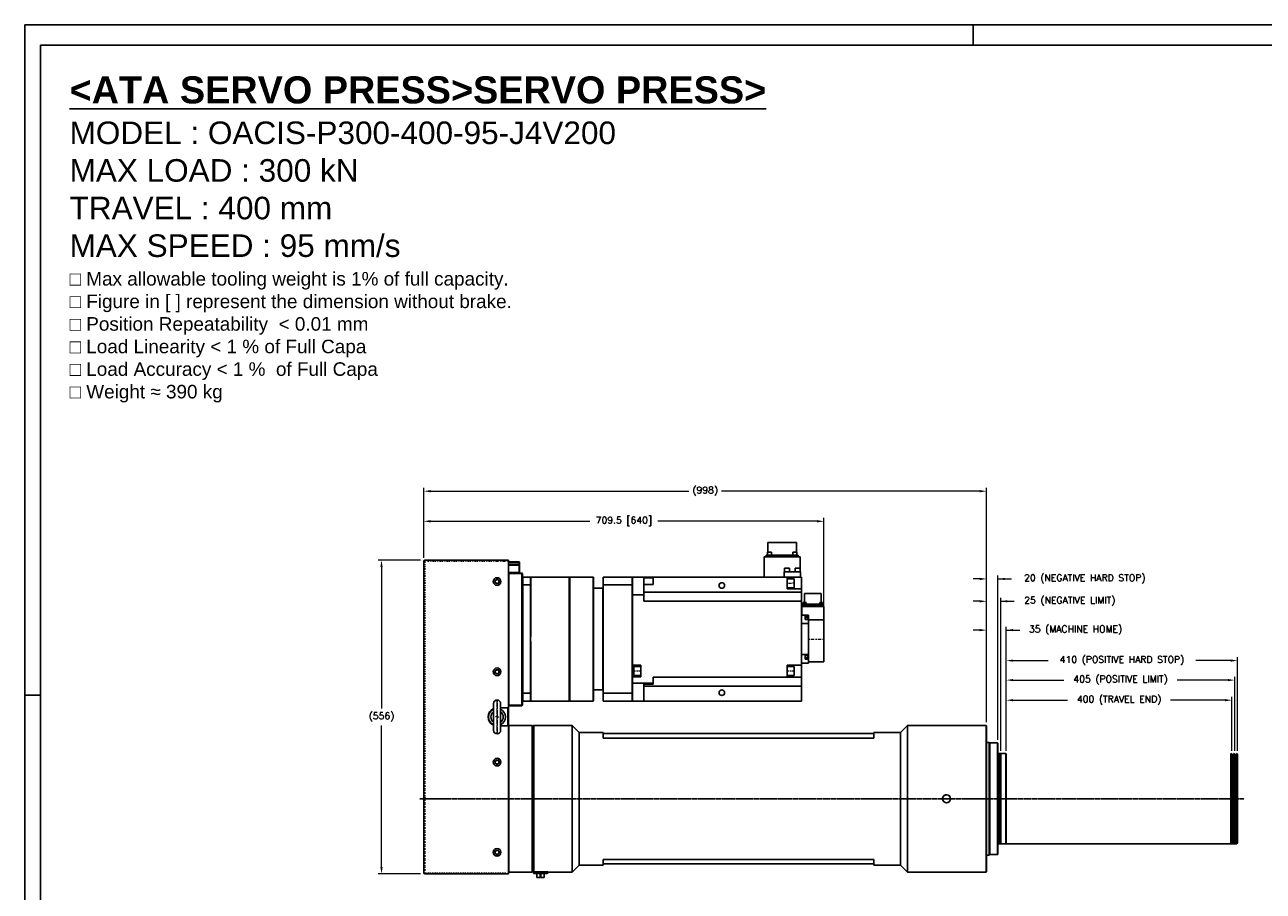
# Model space of a CAD drawing. Header units: millimetres. Extents: x 0 to 3370, y -108 to 2376.
# Tile 2 of 14: x 0 to 2196, y 840 to 2376. Entities that reach past the tile are written whole.
import ezdxf

# ---------------------------------------------------------------- set-up
doc = ezdxf.new("R2010")
doc.units = ezdxf.units.MM
for name, pattern in [('CENTER', [2, 1.25, -0.25, 0.25, -0.25]), ('CHAIN', [0.3543, 0.2362, -0.0295, 0.0591, -0.0295]), ('DASHEDBIDOT', [12.4, 3, -3, 0.2, -3, 0.2, -3])]:
    doc.linetypes.add(name, pattern=pattern)
doc.layers.add('ATA-CENTER', color=133, linetype='CENTER')
doc.layers.add('ATA-TEXT', color=7, linetype='Continuous')
doc.layers.add('ATA-DIM', color=8, linetype='Continuous', lineweight=25)
doc.layers.add('Layer0000', color=7, linetype='Continuous', lineweight=25)
doc.styles.get("Standard").update_dxf_attribs({"font": 'simplex.shx'})
doc.styles.add('주 문자 (ISO)', font='arial.ttf')
doc.dimstyles.new('ata_L1', dxfattribs={"dimtxt": 12, "dimasz": 12, "dimexe": 6, "dimexo": 6, "dimgap": 6, "dimtad": 0, "dimtih": 1, "dimtoh": 1, "dimdec": 6, "dimdsep": 46, "dimtxsty": 'Standard', "dimcen": 0, "dimclrd": 252, "dimclre": 252, "dimclrt": 4, "dimadec": 6, "dimazin": 2, "dimtfac": 1, "dimtdec": 6, "dimtofl": 0, "dimtmove": 0, "dimatfit": 3, "dimfxl": 0, "dimtolj": 1, "dimtzin": 0, "dimlwd": 0, "dimlwe": 0, "dimarcsym": 0})

# ---------------------------------------------------------------- blocks, each defined once
blk = doc.blocks.new('*D5246')
at = {"layer": 'ATA-DIM', "color": 252, "lineweight": 0}
for p, q in [((1740.5, 1089.1), (1740.5, 1220.6)), ((1752.5, 1214.6), (1842.7, 1214.6)), ((2133.5, 1214.6), (2043.4, 1214.6)), ((2145.5, 1089.1), (2145.5, 1220.6))]:
    blk.add_line(p, q, dxfattribs=at)
at = {"layer": 'ATA-DIM', "color": 252}
for points in [[(1752.5, 1216.6), (1752.5, 1212.6), (1740.5, 1214.6)], [(2133.5, 1212.6), (2133.5, 1216.6), (2145.5, 1214.6)]]:
    blk.add_solid(points, dxfattribs=at)
at = {"layer": 'Defpoints', "color": 0}
for p in [(2145.5, 1214.6), (1740.5, 1083.1), (2145.5, 1083.1)]:
    blk.add_point(p, dxfattribs=at)
at = {"layer": 'ATA-DIM', "color": 4, "insert": (1943, 1214.6), "char_height": 12, "attachment_point": 5}
blk.add_mtext('\\A1;405 (POSITIVE LIMIT)', dxfattribs=at)
blk = doc.blocks.new('*D5245')
at = {"layer": 'ATA-DIM', "color": 252, "lineweight": 0}
for p, q in [((1740.5, 1089.1), (1740.5, 1185)), ((1752.5, 1179), (1849.3, 1179)), ((2128.5, 1179), (2031.7, 1179)), ((2140.5, 1089.1), (2140.5, 1185))]:
    blk.add_line(p, q, dxfattribs=at)
at = {"layer": 'ATA-DIM', "color": 252}
for points in [[(1752.5, 1181), (1752.5, 1177), (1740.5, 1179)], [(2128.5, 1177), (2128.5, 1181), (2140.5, 1179)]]:
    blk.add_solid(points, dxfattribs=at)
at = {"layer": 'Defpoints', "color": 0}
for p in [(2140.5, 1179), (1740.5, 1083.1), (2140.5, 1083.1)]:
    blk.add_point(p, dxfattribs=at)
at = {"layer": 'ATA-DIM', "color": 4, "insert": (1940.5, 1179), "char_height": 12, "attachment_point": 5}
blk.add_mtext('\\A1;400 (TRAVEL END)', dxfattribs=at)
blk = doc.blocks.new('*D5244')
at = {"layer": 'ATA-DIM', "color": 252, "lineweight": 0}
for p, q in [((1693.5, 1303.2), (1681.5, 1303.2)), ((1705.5, 1139.8), (1705.5, 1309.2)), ((1740.5, 1089.1), (1740.5, 1309.2)), ((1740.5, 1303.2), (1764.5, 1303.2)), ((1752.5, 1303.2), (1764.5, 1303.2))]:
    blk.add_line(p, q, dxfattribs=at)
at = {"layer": 'ATA-DIM', "color": 252}
for points in [[(1693.5, 1301.2), (1693.5, 1305.2), (1705.5, 1303.2)], [(1752.5, 1305.2), (1752.5, 1301.2), (1740.5, 1303.2)]]:
    blk.add_solid(points, dxfattribs=at)
at = {"layer": 'Defpoints', "color": 0}
for p in [(1705.5, 1303.2), (1705.5, 1133.8), (1740.5, 1083.1)]:
    blk.add_point(p, dxfattribs=at)
at = {"layer": 'ATA-DIM', "color": 4, "insert": (1863.2, 1303.2), "char_height": 12, "attachment_point": 5}
blk.add_mtext('\\A1;35 (MACHINE HOME)', dxfattribs=at)
blk = doc.blocks.new('*D5243')
at = {"layer": 'ATA-DIM', "color": 252, "lineweight": 0}
for p, q in [((1693.5, 1354.3), (1681.5, 1354.3)), ((1705.5, 1139.8), (1705.5, 1360.3)), ((1730.5, 1089.1), (1730.5, 1360.3)), ((1730.5, 1354.3), (1754.5, 1354.3)), ((1742.5, 1354.3), (1754.5, 1354.3))]:
    blk.add_line(p, q, dxfattribs=at)
at = {"layer": 'ATA-DIM', "color": 252}
for points in [[(1693.5, 1352.3), (1693.5, 1356.3), (1705.5, 1354.3)], [(1742.5, 1356.3), (1742.5, 1352.3), (1730.5, 1354.3)]]:
    blk.add_solid(points, dxfattribs=at)
at = {"layer": 'Defpoints', "color": 0}
for p in [(1705.5, 1354.3), (1705.5, 1133.8), (1730.5, 1083.1)]:
    blk.add_point(p, dxfattribs=at)
at = {"layer": 'ATA-DIM', "color": 4, "insert": (1853, 1354.3), "char_height": 12, "attachment_point": 5}
blk.add_mtext('\\A1;25 (NEGATIVE LIMIT)', dxfattribs=at)
blk = doc.blocks.new('*D5242')
at = {"layer": 'ATA-DIM', "color": 252, "lineweight": 0}
for p, q in [((1693.5, 1393.9), (1681.5, 1393.9)), ((1705.5, 1139.8), (1705.5, 1399.9)), ((1725.5, 1108.8), (1725.5, 1399.9)), ((1725.5, 1393.9), (1749.5, 1393.9)), ((1737.5, 1393.9), (1749.5, 1393.9))]:
    blk.add_line(p, q, dxfattribs=at)
at = {"layer": 'ATA-DIM', "color": 252}
for points in [[(1693.5, 1391.9), (1693.5, 1395.9), (1705.5, 1393.9)], [(1737.5, 1395.9), (1737.5, 1391.9), (1725.5, 1393.9)]]:
    blk.add_solid(points, dxfattribs=at)
at = {"layer": 'Defpoints', "color": 0}
for p in [(1705.5, 1393.9), (1705.5, 1133.8), (1725.5, 1102.8)]:
    blk.add_point(p, dxfattribs=at)
at = {"layer": 'ATA-DIM', "color": 4, "insert": (1879.6, 1393.9), "char_height": 12, "attachment_point": 5}
blk.add_mtext('\\A1;20 (NEGATIVE HARD STOP)', dxfattribs=at)
blk = doc.blocks.new('*D5247')
at = {"layer": 'ATA-DIM', "color": 252, "lineweight": 0}
for p, q in [((1740.5, 1089.1), (1740.5, 1255.2)), ((2150.5, 1089.1), (2150.5, 1255.2)), ((1752.5, 1249.2), (1814.7, 1249.2)), ((2138.5, 1249.2), (2076.4, 1249.2))]:
    blk.add_line(p, q, dxfattribs=at)
at = {"layer": 'ATA-DIM', "color": 252}
for points in [[(1752.5, 1251.2), (1752.5, 1247.2), (1740.5, 1249.2)], [(2138.5, 1247.2), (2138.5, 1251.2), (2150.5, 1249.2)]]:
    blk.add_solid(points, dxfattribs=at)
at = {"layer": 'Defpoints', "color": 0}
for p in [(2150.5, 1249.2), (1740.5, 1083.1), (2150.5, 1083.1)]:
    blk.add_point(p, dxfattribs=at)
at = {"layer": 'ATA-DIM', "color": 4, "insert": (1945.5, 1249.2), "char_height": 12, "attachment_point": 5}
blk.add_mtext('\\A1;410 (POSITIVE HARD STOP)', dxfattribs=at)
blk = doc.blocks.new('*D5239')
at = {"layer": 'ATA-DIM', "color": 252, "lineweight": 0}
for p, q in [((702, 1427.3), (626.6, 1427.3)), ((632.6, 1415.3), (632.6, 1164.4)), ((632.6, 883.3), (632.6, 1134.2)), ((702, 871.3), (626.6, 871.3))]:
    blk.add_line(p, q, dxfattribs=at)
at = {"layer": 'ATA-DIM', "color": 252}
for points in [[(634.6, 1415.3), (630.6, 1415.3), (632.6, 1427.3)], [(630.6, 883.3), (634.6, 883.3), (632.6, 871.3)]]:
    blk.add_solid(points, dxfattribs=at)
at = {"layer": 'Defpoints', "color": 0}
for p in [(708, 1427.3), (632.6, 871.3), (708, 871.3)]:
    blk.add_point(p, dxfattribs=at)
at = {"layer": 'ATA-DIM', "color": 4, "insert": (632.6, 1149.3), "char_height": 12, "attachment_point": 5}
blk.add_mtext('\\A1;(556)', dxfattribs=at)
blk = doc.blocks.new('ata-Border-A1-002')
at = {"color": 253, "ltscale": 0.5}
for p, q in [((0, 594), (841, 594)), ((0, 594), (0, 0)), ((420.5, 594), (420.5, 585)), ((7, 297), (0, 297))]:
    blk.add_line(p, q, dxfattribs=at)
blk.add_line((7, 585), (834, 585))
at = {"ltscale": 0.5}
blk.add_line((7, 9), (7, 585), dxfattribs=at)
blk = doc.blocks.new('*D5241')
at = {"layer": 'ATA-DIM', "color": 252, "lineweight": 0}
for p, q in [((707.5, 1431.3), (707.5, 1555.4)), ((719.5, 1549.4), (1177.4, 1549.4)), ((1693.5, 1549.4), (1235.6, 1549.4)), ((1705.5, 1139.8), (1705.5, 1555.4))]:
    blk.add_line(p, q, dxfattribs=at)
at = {"layer": 'ATA-DIM', "color": 252}
for points in [[(719.5, 1551.4), (719.5, 1547.4), (707.5, 1549.4)], [(1693.5, 1547.4), (1693.5, 1551.4), (1705.5, 1549.4)]]:
    blk.add_solid(points, dxfattribs=at)
at = {"layer": 'Defpoints', "color": 0}
for p in [(1705.5, 1549.4), (707.5, 1425.3), (1705.5, 1133.8)]:
    blk.add_point(p, dxfattribs=at)
at = {"layer": 'ATA-DIM', "color": 4, "insert": (1206.5, 1549.4), "char_height": 12, "attachment_point": 5}
blk.add_mtext('\\A1;(998)', dxfattribs=at)
blk = doc.blocks.new('*D5240')
at = {"layer": 'ATA-DIM', "color": 252, "lineweight": 0}
for p, q in [((707.5, 1432.8), (707.5, 1502.1)), ((719.5, 1496.1), (1001.7, 1496.1)), ((1405, 1496.1), (1122.8, 1496.1)), ((1417, 1347.9), (1417, 1502.1))]:
    blk.add_line(p, q, dxfattribs=at)
at = {"layer": 'ATA-DIM', "color": 252}
for points in [[(719.5, 1498.1), (719.5, 1494.1), (707.5, 1496.1)], [(1405, 1494.1), (1405, 1498.1), (1417, 1496.1)]]:
    blk.add_solid(points, dxfattribs=at)
at = {"layer": 'Defpoints', "color": 0}
for p in [(1417, 1496.1), (707.5, 1426.8), (1417, 1341.9)]:
    blk.add_point(p, dxfattribs=at)
at = {"layer": 'ATA-DIM', "color": 4, "insert": (1062.3, 1496.1), "char_height": 12, "attachment_point": 5}
blk.add_mtext('\\A1;709.5 [640]', dxfattribs=at)

msp = doc.modelspace()

# ---------------------------------------------------------------- linework, layer by layer
for p, q in [((1705.0396047, 1134.2957893), (1672.4571047, 1134.2957893)), ((1705.5396047, 1133.7957893), (1705.0396047, 1134.2957893)), ((1705.0396047, 874.2957893), (1705.0396047, 1134.2957893)), ((1705.5396047, 1133.7957893), (1705.5396047, 874.7957893)), ((1710.0396047, 1104.2957893), (1705.5396047, 1104.2957893)), ((1710.5396047, 1103.7957893), (1710.0396047, 1104.2957893)), ((1710.0396047, 904.2957893), (1710.0396047, 1104.2957893)), ((1710.5396047, 1103.7957893), (1710.5396047, 904.7957893)), ((1710.5396047, 1102.7957893), (1711.0396047, 1103.2957893)), ((1725.0396047, 1103.2957893), (1711.0396047, 1103.2957893)), ((1711.0396047, 1103.2957893), (1711.0396047, 905.2957893)), ((1725.5396047, 1102.7957893), (1725.0396047, 1103.2957893)), ((1725.0396047, 905.2957893), (1725.0396047, 1103.2957893)), ((1725.5396047, 1102.7957893), (1725.5396047, 905.7957893)), ((1725.5396047, 1084.2957893), (1738.5396047, 1084.2957893)), ((1740.5396047, 1083.1410888), (1740.5396047, 925.4504898)), ((1725.5396047, 924.2957893), (1738.5396047, 924.2957893)), ((1710.0396047, 904.2957893), (1705.5396047, 904.2957893)), ((1710.5396047, 904.7957893), (1710.0396047, 904.2957893)), ((1710.5396047, 905.7957893), (1711.0396047, 905.2957893)), ((1725.0396047, 905.2957893), (1711.0396047, 905.2957893)), ((1725.5396047, 905.7957893), (1725.0396047, 905.2957893)), ((1705.0396047, 874.2957893), (1672.4571047, 874.2957893)), ((1705.5396047, 874.7957893), (1705.0396047, 874.2957893))]:
    msp.add_line(p, q)
at = {"color": 252}
for p, q in [((1730.5396047, 1083.1410888), (1728.5396047, 1084.2957893)), ((1728.5396047, 924.2957893), (1728.5396047, 1084.2957893)), ((1730.5396047, 1083.1410888), (1730.5396047, 925.4504898)), ((2140.5396047, 1083.1410888), (2138.5396047, 1084.2957893)), ((2138.5396047, 924.2957893), (2138.5396047, 1084.2957893)), ((2140.5396047, 1083.1410888), (2140.5396047, 925.4504898)), ((2145.5396047, 1083.1410888), (2143.5396047, 1084.2957893)), ((2143.5396047, 924.2957893), (2143.5396047, 1084.2957893)), ((2145.5396047, 1083.1410888), (2145.5396047, 925.4504898)), ((2150.5396047, 1083.1410888), (2148.5396047, 1084.2957893)), ((2148.5396047, 924.2957893), (2148.5396047, 1084.2957893)), ((2150.5396047, 1083.1410888), (2150.5396047, 925.4504898)), ((1725.5396047, 924.2957893), (2148.5396047, 924.2957893)), ((1730.5396047, 925.4504898), (1728.5396047, 924.2957893)), ((2140.5396047, 925.4504898), (2138.5396047, 924.2957893)), ((2145.5396047, 925.4504898), (2143.5396047, 924.2957893)), ((2150.5396047, 925.4504898), (2148.5396047, 924.2957893))]:
    msp.add_line(p, q, dxfattribs=at)
at = {"layer": 'ATA-CENTER', "linetype": 'CHAIN', "ltscale": 23.990969}
msp.add_line((700.2847951, 1004.2957893), (2162.387056, 1004.2957893), dxfattribs=at)
at = {"layer": 'Layer0000', "color": 7, "linetype": 'Continuous', "lineweight": 25}
for p, q in [((1343.0396026, 1458.3957893), (1317.6406026, 1458.3957893)), ((1317.6406026, 1441.2657893), (1317.6406026, 1458.3957893)), ((1368.4386026, 1458.3957893), (1343.0396026, 1458.3957893)), ((1368.4386026, 1458.3957893), (1368.4386026, 1441.2657893)), ((1375.0396026, 1432.8157893), (1311.0396026, 1432.8157893)), ((1311.0396026, 1432.8157893), (1311.0396026, 1397.2957893)), ((1371.6396026, 1436.1657893), (1314.4396026, 1436.1657893)), ((1314.4396026, 1436.1657893), (1314.4396026, 1432.8157893)), ((1324.3146026, 1441.2657893), (1317.3146026, 1441.2657893)), ((1317.3146026, 1441.2657893), (1317.3146026, 1436.1657893)), ((1324.3146026, 1436.1657893), (1324.3146026, 1441.2657893)), ((1365.2646026, 1441.2657893), (1361.7646026, 1441.2657893)), ((1361.7646026, 1441.2657893), (1361.7646026, 1436.1657893)), ((1368.7646026, 1441.2657893), (1365.2646026, 1441.2657893)), ((1368.7646026, 1436.1657893), (1368.7646026, 1441.2657893)), ((1371.6396026, 1436.1657893), (1371.6396026, 1432.8157893)), ((1375.0396026, 1406.7957893), (1375.0396026, 1432.8157893)), ((707.5396047, 873.2957893), (707.5396047, 1425.2957893)), ((709.5396047, 1427.2957893), (857.5396047, 1427.2957893)), ((857.5396047, 1427.2957893), (857.5396047, 1425.2957893)), ((857.5396047, 1425.2957893), (857.5396047, 1166.2957893)), ((857.5396047, 1424.2957893), (876.5396047, 1424.2957893)), ((876.5396047, 1423.5886825), (857.5396047, 1423.5886825)), ((857.5396047, 1420.0028961), (876.5396047, 1420.0028961)), ((876.5396047, 1418.2957893), (857.5396047, 1418.2957893)), ((876.5396047, 1423.5886825), (876.5396047, 1424.2957893)), ((876.5396047, 1424.2957893), (877.5396047, 1423.2957893)), ((876.5396047, 1423.5886825), (877.5396047, 1422.8815757)), ((876.5396047, 1420.0028961), (876.5396047, 1423.5886825)), ((876.5396047, 1420.0028961), (876.5396047, 1418.2957893)), ((876.5396047, 1420.0028961), (877.5396047, 1419.2957893)), ((877.5396047, 1418.2957893), (876.5396047, 1418.2957893)), ((876.5396047, 1405.2957893), (876.5396047, 1418.2957893)), ((877.5396047, 1423.2957893), (877.5396047, 1422.8815757)), ((877.5396047, 1422.8815757), (877.5396047, 1419.2957893)), ((877.5396047, 1419.2957893), (877.5396047, 1418.2957893)), ((877.5396047, 1418.2957893), (877.5396047, 1405.2957893)), ((1375.5396026, 1406.7957893), (1346.5396026, 1406.7957893)), ((1346.5396026, 1397.2957893), (1346.5396026, 1406.7957893)), ((1351.5396026, 1413.0957893), (1347.2896026, 1413.0957893)), ((1347.2896026, 1413.0957893), (1347.2896026, 1406.7957893)), ((1355.7896026, 1413.0957893), (1351.5396026, 1413.0957893)), ((1355.7896026, 1406.7957893), (1355.7896026, 1413.0957893)), ((1370.5396026, 1413.0957893), (1366.2896026, 1413.0957893)), ((1366.2896026, 1413.0957893), (1366.2896026, 1406.7957893)), ((1374.7896026, 1413.0957893), (1370.5396026, 1413.0957893)), ((1374.7896026, 1406.7957893), (1374.7896026, 1413.0957893)), ((1375.5396026, 1406.7957893), (1375.5396026, 1397.2957893)), ((857.5396047, 1405.2957893), (876.5396047, 1405.2957893)), ((876.5396047, 1404.2957893), (857.5396047, 1404.2957893)), ((857.5396047, 1403.2957893), (858.5396047, 1404.2957893)), ((858.5396047, 1403.2957893), (857.5396047, 1403.2957893)), ((858.5396047, 1404.2957893), (858.5396047, 1403.2957893)), ((881.5396047, 1404.2957893), (858.5396047, 1404.2957893)), ((858.5396047, 1403.2957893), (858.5396047, 1170.2957893)), ((881.5396047, 1403.2957893), (858.5396047, 1403.2957893)), ((876.5396047, 1405.2957893), (876.5396047, 1404.2957893)), ((876.5396047, 1405.2957893), (877.5396047, 1405.2957893)), ((877.5396047, 1405.2957893), (876.5396047, 1404.2957893)), ((881.5396047, 1403.2957893), (881.5396047, 1404.2957893)), ((881.5396047, 1404.2957893), (882.5396047, 1403.2957893)), ((882.5396047, 1403.2957893), (881.5396047, 1403.2957893)), ((881.5396047, 1170.2957893), (881.5396047, 1403.2957893)), ((882.5396047, 1403.2957893), (882.5396047, 1170.2957893)), ((882.5396047, 1396.7957893), (883.0396047, 1397.2957893)), ((883.0396047, 1397.2957893), (883.0396047, 1383.2957893)), ((883.0396047, 1397.2957893), (897.0396047, 1397.2957893)), ((897.0396047, 1397.2957893), (965.5396047, 1397.2957893)), ((897.0396047, 1397.2957893), (897.0396047, 1383.2957893)), ((897.0396047, 1397.2957893), (897.5396047, 1396.7957893)), ((897.5396047, 1396.7957893), (897.5396047, 1383.1081058)), ((965.5396047, 1397.2957893), (966.0396047, 1396.7957893)), ((965.5396047, 1397.2957893), (965.5396047, 1287.2957893)), ((966.0396047, 1396.7957893), (966.5396047, 1397.2957893)), ((966.0396047, 1287.2957893), (966.0396047, 1396.7957893)), ((966.0396047, 1177.7957893), (966.0396047, 1396.7957893)), ((966.5396047, 1397.2957893), (1008.0396026, 1397.2957893)), ((966.5396047, 1177.2957893), (966.5396047, 1397.2957893)), ((1008.0396026, 1397.2957893), (1008.5396026, 1396.7957893)), ((1008.0396026, 1177.2957893), (1008.0396026, 1397.2957893)), ((1008.5396026, 1177.7957893), (1008.5396026, 1396.7957893)), ((1025.5396026, 1397.2957893), (1025.5396026, 1383.2957893)), ((1025.5396026, 1397.2957893), (1077.0396026, 1397.2957893)), ((1077.0396026, 1397.2957893), (1077.0396026, 1383.2957893)), ((1077.5396026, 1396.7957893), (1077.0396026, 1397.2957893)), ((1077.5396026, 1396.7957893), (1077.5396026, 1397.2957893)), ((1077.5396026, 1397.2957893), (1114.5396026, 1397.2957893)), ((1077.5396026, 1383.1081058), (1077.5396026, 1396.7957893)), ((1097.5396026, 1396.1475249), (1114.5396026, 1396.1475249)), ((1097.5396026, 1365.5581685), (1097.5396026, 1396.1475249)), ((1114.5396026, 1383.7857893), (1097.5396026, 1383.7857893)), ((1114.5396026, 1397.2957893), (1114.5396026, 1396.1475249)), ((1114.5396026, 1397.2957893), (1352.0396026, 1397.2957893)), ((1114.5396026, 1396.1475249), (1114.5396026, 1383.7857893)), ((1352.0396026, 1397.2957893), (1352.0396026, 1376.2957893)), ((1352.0396026, 1397.2957893), (1377.0396026, 1397.2957893)), ((1352.0396026, 1394.2957893), (1364.5396026, 1394.2957893)), ((1364.5396026, 1386.2957893), (1364.5396026, 1394.2957893)), ((1364.5396026, 1378.2957893), (1364.5396026, 1386.2957893)), ((1377.0396026, 1397.2957893), (1377.0396026, 1376.2957893)), ((883.0396047, 1383.2957893), (882.5396047, 1383.1081058)), ((897.0396047, 1383.2957893), (883.0396047, 1383.2957893)), ((883.0396047, 1383.2957893), (883.0396047, 1191.2957893)), ((897.5396047, 1383.1081058), (897.0396047, 1383.2957893)), ((897.0396047, 1287.2957893), (897.0396047, 1383.2957893)), ((897.5396047, 1383.1081058), (897.5396047, 1297.7719527)), ((1008.5396026, 1377.2957893), (1025.0396026, 1377.2957893)), ((1025.0396026, 1377.2957893), (1025.5396026, 1376.7957893)), ((1025.0396026, 1197.2957893), (1025.0396026, 1377.2957893)), ((1025.5396026, 1383.2957893), (1077.0396026, 1383.2957893)), ((1025.5396026, 1383.2957893), (1025.5396026, 1191.2957893)), ((1077.5396026, 1383.1081058), (1077.0396026, 1383.2957893)), ((1077.0396026, 1383.2957893), (1077.0396026, 1191.2957893)), ((1077.5396026, 1366.2562224), (1077.5396026, 1383.1081058)), ((1077.5396026, 1365.5581685), (1077.5396026, 1366.2562224)), ((1077.5396026, 1365.5581685), (1097.5396026, 1365.5581685)), ((1077.5396026, 1241.0457893), (1077.5396026, 1365.5581685)), ((1097.5396026, 1370.4747587), (1377.0396026, 1370.4747587)), ((1097.5396026, 1354.7857893), (1097.5396026, 1365.5581685)), ((1352.0396026, 1378.2957893), (1364.5396026, 1378.2957893)), ((1377.0396026, 1376.2957893), (1352.0396026, 1376.2957893)), ((1377.0396026, 1370.4747587), (1377.0396026, 1376.2957893)), ((1377.0396026, 1370.4747587), (1377.0396026, 1354.7857893)), ((1397.5396026, 1368.2957893), (1382.7396026, 1368.2957893)), ((1382.7396026, 1351.8957893), (1382.7396026, 1368.2957893)), ((1412.3396026, 1368.2957893), (1397.5396026, 1368.2957893)), ((1412.3396026, 1368.2957893), (1412.3396026, 1351.8957893)), ((1377.0396026, 1354.7857893), (1097.5396026, 1354.7857893)), ((1377.0396026, 1354.7857893), (1377.0396026, 1240.8107893)), ((1417.0396026, 1345.2957893), (1378.0396026, 1345.2957893)), ((1378.0396026, 1329.7965033), (1378.0396026, 1345.2957893)), ((1416.5896026, 1348.9957893), (1378.4896026, 1348.9957893)), ((1378.4896026, 1346.2957893), (1378.4896026, 1348.9957893)), ((1416.5896026, 1346.2957893), (1378.4896026, 1346.2957893)), ((1378.5396026, 1346.2957893), (1378.5396026, 1345.2957893)), ((1382.8596026, 1351.8957893), (1380.3596026, 1351.8957893)), ((1380.3596026, 1348.9957893), (1380.3596026, 1351.8957893)), ((1385.3596026, 1351.8957893), (1382.8596026, 1351.8957893)), ((1385.3596026, 1351.8957893), (1385.3596026, 1348.9957893)), ((1414.7196026, 1351.8957893), (1409.7196026, 1351.8957893)), ((1409.7196026, 1348.9957893), (1409.7196026, 1351.8957893)), ((1414.7196026, 1351.8957893), (1414.7196026, 1348.9957893)), ((1416.5396026, 1345.2957893), (1416.5396026, 1346.2957893)), ((1416.5896026, 1348.9957893), (1416.5896026, 1346.2957893)), ((1417.0396026, 1321.6432783), (1417.0396026, 1345.2957893)), ((1389.5396026, 1329.7965033), (1377.0396026, 1329.7965033)), ((1383.5396026, 1328.2975401), (1389.5396026, 1328.2975401)), ((1383.5396026, 1321.9522844), (1383.5396026, 1328.2975401)), ((1383.5396026, 1326.0337979), (1388.5396026, 1326.0337979)), ((1389.5396026, 1321.9522844), (1383.5396026, 1321.9522844)), ((1388.5396026, 1326.0415879), (1389.5396026, 1326.0415879)), ((1388.5396026, 1322.5337979), (1388.5396026, 1326.0337979)), ((1388.5396026, 1321.9522844), (1388.5396026, 1322.5337979)), ((1389.5396026, 1328.2975401), (1389.5396026, 1329.7965033)), ((1389.5396026, 1328.2975401), (1389.5396026, 1326.0415879)), ((1389.5396026, 1326.0415879), (1389.5396026, 1321.9522847)), ((1389.5396026, 1314.802932), (1389.5396026, 1321.9522844)), ((1389.5396026, 1321.6432783), (1417.0396026, 1321.6432783)), ((1417.0396026, 1287.2957893), (1417.0396026, 1321.6432783)), ((1389.5396026, 1314.802932), (1377.0396026, 1314.802932)), ((1389.5396026, 1259.792932), (1389.5396026, 1314.802932)), ((897.0396047, 1287.2957893), (897.0396047, 1191.2957893)), ((897.5396047, 1276.8196259), (897.5396047, 1191.4834728)), ((965.5396047, 1287.2957893), (965.5396047, 1177.2957893)), ((966.0396047, 1177.7957893), (966.0396047, 1287.2957893)), ((1417.0396026, 1247.2957893), (1417.0396026, 1287.2957893)), ((1377.0396026, 1259.792932), (1389.5396026, 1259.792932)), ((1383.5396026, 1258.2925401), (1389.5396026, 1258.2925401)), ((1383.5396026, 1251.9472844), (1383.5396026, 1258.2925401)), ((1383.5396026, 1254.2275893), (1388.5396026, 1254.2275893)), ((1389.5396026, 1251.9472844), (1383.5396026, 1251.9472844)), ((1388.5396026, 1257.7275893), (1388.5396026, 1258.2925401)), ((1388.5396026, 1254.2275893), (1388.5396026, 1257.7275893)), ((1389.5396026, 1258.2925401), (1389.5396026, 1259.792932)), ((1389.5396026, 1258.29254), (1389.5396026, 1254.5456088)), ((1389.5396026, 1254.5456088), (1389.5396026, 1251.9472844)), ((1389.5396026, 1244.792932), (1389.5396026, 1251.9472844)), ((1092.5396026, 1241.0457893), (1077.5396026, 1241.0457893)), ((1077.5396026, 1220.5457893), (1077.5396026, 1241.0457893)), ((1092.5396026, 1238.7957893), (1080.0396026, 1238.7957893)), ((1080.0396026, 1238.7957893), (1080.0396026, 1230.7957893)), ((1080.0396026, 1230.7957893), (1080.0396026, 1222.7957893)), ((1092.5396026, 1241.0457893), (1092.5396026, 1220.5457893)), ((1352.0396026, 1240.8107893), (1377.0396026, 1240.8107893)), ((1352.0396026, 1219.8057893), (1352.0396026, 1240.8107893)), ((1352.0396026, 1238.7957893), (1364.5396026, 1238.7957893)), ((1364.5396026, 1230.7957893), (1364.5396026, 1238.7957893)), ((1364.5396026, 1222.7957893), (1364.5396026, 1230.7957893)), ((1389.5396026, 1244.792932), (1377.0396026, 1244.792932)), ((1377.0396026, 1240.8107893), (1377.0396026, 1219.8057893)), ((1417.0396026, 1247.2957893), (1389.5396026, 1247.2957893)), ((1077.5396026, 1220.5457893), (1092.5396026, 1220.5457893)), ((1077.5396026, 1209.0334101), (1077.5396026, 1220.5457893)), ((1114.5396026, 1209.0334101), (1077.5396026, 1209.0334101)), ((1077.5396026, 1208.3353562), (1077.5396026, 1209.0334101)), ((1077.5396026, 1191.4834728), (1077.5396026, 1208.3353562)), ((1092.5396026, 1222.7957893), (1080.0396026, 1222.7957893)), ((1114.5396026, 1209.0334101), (1114.5396026, 1219.8057893)), ((1114.5396026, 1219.8057893), (1352.0396026, 1219.8057893)), ((1114.5396026, 1207.4440538), (1114.5396026, 1209.0334101)), ((1352.0396026, 1222.7957893), (1364.5396026, 1222.7957893)), ((1377.0396026, 1219.8057893), (1352.0396026, 1219.8057893)), ((1377.0396026, 1219.8057893), (1377.0396026, 1204.1168199)), ((882.5396047, 1191.4834728), (883.0396047, 1191.2957893)), ((883.0396047, 1177.2957893), (883.0396047, 1191.2957893)), ((883.0396047, 1191.2957893), (897.0396047, 1191.2957893)), ((897.0396047, 1191.2957893), (897.5396047, 1191.4834728)), ((897.0396047, 1191.2957893), (897.0396047, 1177.2957893)), ((897.5396047, 1191.4834728), (897.5396047, 1177.7957893)), ((1008.5396026, 1197.2957893), (1025.0396026, 1197.2957893)), ((1025.0396026, 1197.2957893), (1025.5396027, 1197.7957894)), ((1025.5396026, 1191.2957893), (1025.5396026, 1177.2957893)), ((1077.0396026, 1191.2957893), (1025.5396026, 1191.2957893)), ((1077.5396026, 1191.4834728), (1077.0396026, 1191.2957893)), ((1077.0396026, 1191.2957893), (1077.0396026, 1177.2957893)), ((1077.5396026, 1177.7957893), (1077.5396026, 1191.4834728)), ((1097.5396026, 1207.4440538), (1114.5396026, 1207.4440538)), ((1097.5396026, 1177.2957893), (1097.5396026, 1207.4440538)), ((1377.0396026, 1204.1168199), (1097.5396026, 1204.1168199)), ((1377.0396026, 1204.1168199), (1377.0396026, 1177.2957893)), ((831.2896047, 1149.2957893), (831.2896047, 1173.0657826)), ((837.5596047, 1179.2957893), (837.5196047, 1179.2957893)), ((843.7896047, 1173.0657893), (843.7896047, 1149.2957893)), ((856.5396047, 1165.2957893), (843.7896047, 1165.2957893)), ((857.5396047, 1166.2957893), (856.5396047, 1165.2957893)), ((856.5396047, 1133.2957893), (856.5396047, 1165.2957893)), ((858.5396047, 1170.2957893), (857.5396047, 1170.2957893)), ((858.5396047, 1169.2957893), (857.5396047, 1170.2957893)), ((858.5396047, 1169.2957893), (857.5396047, 1169.2957893)), ((857.5396047, 1166.2957893), (857.5396047, 1132.2957893)), ((858.5396047, 1170.2957893), (858.5396047, 1169.2957893)), ((858.5396047, 1170.2957893), (881.5396047, 1170.2957893)), ((881.5396047, 1169.2957893), (858.5396047, 1169.2957893)), ((882.5396047, 1170.2957893), (881.5396047, 1170.2957893)), ((881.5396047, 1169.2957893), (881.5396047, 1170.2957893)), ((882.5396047, 1170.2957893), (881.5396047, 1169.2957893)), ((882.5396047, 1177.7957893), (883.0396047, 1177.2957893)), ((897.0396047, 1177.2957893), (883.0396047, 1177.2957893)), ((897.5396047, 1177.7957893), (897.0396047, 1177.2957893)), ((897.0396047, 1177.2957893), (965.5396047, 1177.2957893)), ((965.5396047, 1177.2957893), (966.0396047, 1177.7957893)), ((966.5396047, 1177.2957893), (966.0396046, 1177.7957893)), ((966.5396047, 1177.2957893), (1008.0396026, 1177.2957893)), ((1008.0396026, 1177.2957893), (1008.5396027, 1177.7957894)), ((1077.0396026, 1177.2957893), (1025.5396026, 1177.2957893)), ((1077.0396026, 1177.2957893), (1077.5396026, 1177.7957893)), ((1077.5396026, 1177.2957893), (1077.5396026, 1177.7957895)), ((1077.5396026, 1177.2957893), (1097.5396026, 1177.2957893)), ((1377.0396026, 1177.2957893), (1097.5396026, 1177.2957893)), ((822.5396047, 1143.7280249), (822.5396047, 1154.8635537)), ((823.5396047, 1157.041756), (823.5396047, 1154.6809541)), ((823.5396047, 1143.9106245), (823.5396047, 1141.5498226)), ((831.2896047, 1125.5257893), (831.2896047, 1149.2957893)), ((843.7896047, 1149.2957893), (843.7896047, 1125.525796)), ((843.7896047, 1133.2957893), (856.5396047, 1133.2957893)), ((856.5396047, 1133.2957893), (857.5396047, 1132.2957893)), ((858.5396047, 1134.2957893), (857.5396047, 1133.2957893)), ((857.5396047, 1132.2957893), (857.5396047, 873.2957893)), ((858.5396047, 1134.2957893), (858.5396047, 1004.2957893)), ((899.5396047, 1134.2957893), (858.5396047, 1134.2957893)), ((899.5396047, 1134.2957893), (900.5396047, 1133.2957893)), ((899.5396047, 1004.2957893), (899.5396047, 1134.2957893)), ((900.5396047, 1132.2957893), (902.5396047, 1134.2957893)), ((900.5396047, 1004.2957893), (900.5396047, 1133.2957893)), ((970.5396047, 1134.2957893), (902.5396047, 1134.2957893)), ((902.5396047, 874.2957893), (902.5396047, 1134.2957893)), ((983.0396047, 1121.7957893), (970.5396047, 1134.2957893)), ((970.5396047, 1134.2957893), (970.5396047, 874.2957893)), ((1025.5396047, 1121.7957893), (983.0396047, 1121.7957893)), ((983.0396047, 886.7957893), (983.0396047, 1121.7957893)), ((1025.5396047, 1121.7957893), (1025.5396047, 1119.7957893)), ((1553.0396047, 1121.7957893), (1505.5396047, 1121.7957893)), ((1505.5396047, 1119.7957893), (1505.5396047, 1121.7957893)), ((1565.5396047, 1134.2957893), (1553.0396047, 1121.7957893)), ((1553.0396047, 1121.7957893), (1553.0396047, 886.7957893)), ((1565.5396047, 1134.2957893), (1627.5396047, 1134.2957893)), ((1565.5396047, 874.2957893), (1565.5396047, 1134.2957893)), ((1641.5396047, 1134.2957893), (1703.5396047, 1134.2957893)), ((1705.5396047, 1132.2957893), (1705.5396047, 876.2957893)), ((837.5596047, 1119.2957893), (837.5196047, 1119.2957893)), ((1025.5396047, 1119.7957893), (1025.5396047, 1111.7957893)), ((1505.5396047, 1119.7957893), (1025.5396047, 1119.7957893)), ((1025.5396047, 1111.7957893), (1505.5396047, 1111.7957893)), ((1505.5396047, 1111.7957893), (1505.5396047, 1119.7957893)), ((1705.5396047, 1104.2957893), (1708.5396047, 1104.2957893)), ((1710.5396047, 1102.2957893), (1710.5396047, 1004.2957893)), ((1710.5396047, 906.2957893), (1710.5396047, 1102.2957893)), ((1724.5396047, 1103.2957893), (1711.5396047, 1103.2957893)), ((1725.5396047, 1102.2703882), (1725.5396047, 1055.2153086)), ((1739.5396047, 1084.2957893), (1725.5396047, 1084.2957893)), ((1739.5396047, 1004.2957893), (1739.5396047, 1084.2957893)), ((1739.5396054, 1084.2957886), (1740.5396052, 1083.2957887)), ((1740.5396047, 1083.2957893), (1740.5396047, 1004.2957893)), ((1725.5396047, 1055.2153086), (1725.5396047, 1051.350869)), ((1725.5396047, 1051.350869), (1725.5396047, 1004.2957893)), ((858.5396047, 1004.2957893), (858.5396047, 874.2957893)), ((899.5396047, 874.2957893), (899.5396047, 1004.2957893)), ((900.5396047, 875.2957893), (900.5396047, 1004.2957893)), ((1710.5396047, 1004.2957893), (1710.5396047, 906.2957893)), ((1725.5396047, 1004.2957893), (1725.5396047, 957.2407096)), ((1739.5396047, 924.2957893), (1739.5396047, 1004.2957893)), ((1740.5396047, 1004.2957893), (1740.5396047, 925.2957893)), ((1725.5396047, 957.2407096), (1725.5396047, 953.3762701)), ((1725.5396047, 953.3762701), (1725.5396047, 906.3211904)), ((1739.5396047, 924.2957893), (1725.5396047, 924.2957893)), ((1739.5396054, 924.29579), (1740.5396052, 925.2957899)), ((1708.5396047, 904.2957893), (1705.5396047, 904.2957893)), ((1724.5396047, 905.2957893), (1711.5396047, 905.2957893)), ((970.5396047, 874.2957893), (983.039605, 886.7957896)), ((1025.5396047, 886.7957893), (983.0396047, 886.7957893)), ((1025.5396047, 896.7957893), (1025.5396047, 888.7957893)), ((1505.5396047, 896.7957893), (1025.5396047, 896.7957893)), ((1025.5396047, 888.7957893), (1025.5396047, 886.7957893)), ((1025.5396047, 888.7957893), (1505.5396047, 888.7957893)), ((1505.5396047, 888.7957893), (1505.5396047, 896.7957893)), ((1505.5396047, 886.7957893), (1505.5396047, 888.7957893)), ((1553.0396047, 886.7957893), (1505.5396047, 886.7957893)), ((1565.5396047, 874.2957893), (1553.0396044, 886.7957896)), ((857.5396047, 871.2957893), (709.5396047, 871.2957893)), ((858.5396047, 874.2957893), (857.5396047, 875.2957893)), ((857.5396047, 873.2957893), (857.5396047, 871.2957893)), ((899.5396047, 874.2957893), (858.5396047, 874.2957893)), ((899.5396047, 874.2957893), (900.5396047, 875.2957893)), ((902.2396047, 874.5957893), (900.5396047, 876.2957893)), ((901.8396047, 874.5957893), (901.8396047, 872.3895368)), ((927.2396047, 874.5957893), (901.8396047, 874.5957893)), ((901.8396047, 872.3895368), (927.2396047, 872.3895368)), ((901.8396056, 872.3895363), (903.2144169, 871.5957886)), ((903.2144157, 871.5957893), (913.7396047, 871.5957893)), ((908.0396047, 864.5957893), (908.0396047, 871.5957893)), ((913.7396047, 864.5957893), (908.0396047, 864.5957893)), ((913.7396047, 871.5957893), (913.7396047, 864.5957893)), ((913.7396047, 871.5957893), (925.8647937, 871.5957893)), ((915.3396047, 864.5957893), (915.3396047, 871.5957893)), ((915.3396047, 864.5957893), (921.0396047, 864.5957893)), ((921.0396047, 864.5957893), (921.0396047, 871.5957893)), ((927.2396038, 872.3895363), (925.8647925, 871.5957886)), ((927.2396047, 874.2957893), (927.2396047, 872.3895368)), ((970.5396047, 874.2957893), (927.2396047, 874.2957893)), ((1627.5396047, 874.2957893), (1565.5396047, 874.2957893)), ((1641.5396047, 874.2957893), (1641.5396047, 874.2996331)), ((1703.5396047, 874.2957893), (1641.5947969, 874.2957893))]:
    msp.add_line(p, q, dxfattribs=at)
at = {"layer": 'Layer0000', "color": 251, "linetype": 'DASHEDBIDOT', "lineweight": 18}
for p, q in [((709.5396047, 1425.2957893), (707.5396047, 1425.2957893)), ((709.5396047, 1427.2957893), (709.5396047, 1425.2957893)), ((857.5396047, 1425.2957893), (709.5396047, 1425.2957893)), ((709.5396047, 1425.2957893), (709.5396047, 873.2957893)), ((1364.5396026, 1386.2957893), (1352.0396026, 1386.2957893)), ((1388.5396026, 1322.5337979), (1383.5396026, 1322.5337979)), ((1389.5396026, 1287.2957893), (1417.0396026, 1287.2957893)), ((1388.5396026, 1257.7275893), (1383.5396026, 1257.7275893)), ((1389.5396026, 1254.5456088), (1388.5396026, 1254.5456088)), ((1080.0396026, 1230.7957893), (1077.5396026, 1230.7957893)), ((1080.0396026, 1230.7957893), (1092.5396026, 1230.7957893)), ((1352.0396026, 1230.7957893), (1364.5396026, 1230.7957893)), ((837.5196047, 1179.2957893), (837.5196047, 1149.2957893)), ((837.5596047, 1149.2957893), (837.5596047, 1179.2957893)), ((837.5196047, 1149.2957893), (831.2896047, 1149.2957893)), ((837.5196047, 1149.2957893), (837.5196047, 1119.2957893)), ((837.5596047, 1149.2957893), (843.7896047, 1149.2957893)), ((837.5596047, 1119.2957893), (837.5596047, 1149.2957893)), ((707.5396047, 873.2957893), (709.5396047, 873.2957893)), ((709.5396047, 873.2957893), (709.5396047, 871.2957893)), ((709.5396047, 873.2957893), (857.5396047, 873.2957893))]:
    msp.add_line(p, q, dxfattribs=at)
at = {"layer": 'Layer0000', "color": 7, "linetype": 'Continuous', "lineweight": 25}
for centre, radius in [((837.5396047, 1389.2957893), 6.855), ((837.5396047, 1389.2957893), 3.855), ((837.5396047, 1389.2957893), 3.4), ((837.5396047, 1229.2957893), 6.855), ((837.5396047, 1229.2957893), 3.855), ((837.5396047, 1229.2957893), 3.4), ((837.5396047, 1069.2957893), 6.855), ((837.5396047, 1069.2957893), 3.855), ((837.5396047, 1069.2957893), 3.4), ((837.5396047, 909.2957893), 6.855), ((837.5396047, 909.2957893), 3.855), ((837.5396047, 909.2957893), 3.4)]:
    msp.add_circle(centre, radius, dxfattribs=at)
for centre, radius, start, end in [((709.5396047, 1425.2957893), 2, 90, 180), ((1236.0396026, 1382.2957893), 5, 0, 180), ((1236.0396026, 1382.2957893), 5, 180, 0), ((1007.0396047, 1287.2957893), 110, 174.5349903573, 179.9999999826), ((1007.0396047, 1287.2957893), 110, 180.0000000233, 185.4650096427), ((1236.0396026, 1192.2957893), 5, 0, 180), ((1236.0396026, 1192.2957893), 5, 180, 0), ((837.5396047, 1149.2957893), 16, 112.9933943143, 247.0066056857), ((837.5196047, 1173.0657893), 6.23, 90, 179.999953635), ((837.5596047, 1173.0657893), 6.23, 0.0000631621, 90), ((837.5396047, 1149.2957893), 15, 114.6243183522, 180), ((837.5396047, 1149.2957893), 15, 180, 245.3756816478), ((837.5396047, 1149.2957893), 10.9721499, 124.7240109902, 180), ((837.5396047, 1149.2957893), 10.9721498, 180, 235.2759888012), ((837.5396047, 1149.2957893), 15, 0, 65.3756816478), ((837.5396047, 1149.2957893), 10.9721499, 304.7240109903, 55.2759890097), ((837.5396047, 1149.2957893), 15, 294.6243183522, 0), ((837.5196047, 1125.5257893), 6.23, 180.000063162, 270), ((837.5596047, 1125.5257893), 6.23, 270, 359.9999536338), ((1634.5396047, 1265.7934988), 131.6838927, 266.9528575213, 273.0471424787), ((1634.5396047, 1004.2957893), 7, 0, 180), ((1634.5396047, 1004.2957893), 7, 180, 0), ((709.5396047, 873.2957893), 2, 180, 270), ((914.549557, 749.8243262), 124.8560146, 87.8912845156, 92.1087154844), ((1636.1887848, 710.2228581), 164.3007458, 92.7596796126, 93.0175802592), ((1634.5850768, 747.4419019), 127.047506, 86.8367672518, 92.8454264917), ((1641.5950572, 874.2989627), 0.0031842, 265.3107668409, 280.8729482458)]:
    msp.add_arc(centre, radius, start, end, dxfattribs=at)
for points, knots in [([(1725.5396047, 1051.350869), (1725.4661642, 1051.5230495), (1725.0577218, 1052.5849989), (1724.9214555, 1054.0789661), (1725.3537319, 1054.9743499), (1725.5396047, 1055.2153086)], [0, 0, 0, 0, 0.1317260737, 0.7983927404, 1.1317260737, 1.1317260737, 1.1317260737, 1.1317260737]), ([(1641.4482746, 1004.3422993), (1641.4482746, 1004.5160301), (1641.4417979, 1004.6898814), (1641.1771596, 1008.2367778), (1638.5583659, 1010.9415842), (1631.6357407, 1011.6840038), (1628.3678312, 1009.3307437), (1627.0079269, 1003.0637315), (1628.1264533, 1000.2166242), (1632.6955825, 997.0307114), (1635.6509294, 996.9203125), (1639.397961, 999.1373597), (1641.0266232, 1001.1027796), (1641.4482746, 1003.5324214), (1641.4482746, 1004.3422993)], [0, 0, 0, 0, 0.0720563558, 0.0720563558, 1.4752086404, 1.4752086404, 2.9598500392, 2.9598500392, 4.1305045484, 4.1305045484, 5.2672302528, 5.2672302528, 5.9338969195, 6.2672302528, 6.2672302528, 6.2672302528, 6.2672302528]), ([(1725.5396047, 953.3762701), (1725.1053449, 953.9392284), (1724.8598624, 955.239928), (1725.3417324, 956.7767998), (1725.5396047, 957.2407096)], [0, 0, 0, 0, 0.7337685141, 1.0671018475, 1.0671018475, 1.0671018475, 1.0671018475])]:
    msp.add_open_spline(points, degree=3, knots=knots, dxfattribs=at)

# ---------------------------------------------------------------- block references
at = {"xscale": 4, "yscale": 4, "zscale": 4}
msp.add_blockref('ata-Border-A1-002', (0, 0), dxfattribs=at)

# ---------------------------------------------------------------- texts
at = {"layer": 'ATA-TEXT', "color": 7, "insert": (79.4859539, 2284.609844), "char_height": 14, "attachment_point": 1, "style": '주 문자 (ISO)'}
msp.add_mtext('{\\fArial|b1|i0|c129|p34;\\H3.42860x;\\L<ATA SERVO PRESS>SERVO PRESS>}\\P{\\fArial|b0|i0|c129|p34;\\H2.85705x;MODEL : OACIS-P}{\\fArial|b0|i0|c0|p34;\\H2.85705x;3}{\\fArial|b0|i0|c129|p34;\\H2.85705x;00-}{\\fArial|b0|i0|c0|p34;\\H2.85705x;4}{\\fArial|b0|i0|c129|p34;\\H2.85705x;00-}{\\fArial|b0|i0|c0|p34;\\H2.85705x;95-J4V200}\\P{\\fArial|b0|i0|c129|p34;\\H2.85705x;MAX LOAD :}{\\fArial|b0|i0|c0|p34;\\H2.85705x; 3}{\\fArial|b0|i0|c129|p34;\\H2.85705x;00 kN}\\P{\\fArial|b0|i0|c129|p34;\\H2.85705x;TRAVEL : }{\\fArial|b0|i0|c0|p34;\\H2.85705x;4}{\\fArial|b0|i0|c129|p34;\\H2.85705x;00 mm}\\P{\\fArial|b0|i0|c129|p34;\\H2.85705x;MAX SPEED : }{\\fArial|b0|i0|c0|p34;\\H2.85705x;95}{\\fArial|b0|i0|c129|p34;\\H2.85705x; mm/s}\\P{\\fArial|b0|i0|c129|p34;\\H1.71423x;□ Max allowable tooling weight is 1% of full capacity.}\\P{\\fArial|b0|i0|c129|p34;\\H1.71423x;□ Figure in [ ] represent the dimension without brake.}\\P{\\fArial|b0|i0|c129|p34;\\H1.71423x;□ Position Repeatability  }{\\fArial|b0|i0|c129|p34;\\H1.71423x;<}{\\fArial|b0|i0|c129|p34;\\H1.71423x; }{\\fArial|b0|i0|c0|p34;\\H1.71423x;0.01}{\\fArial|b0|i0|c129|p34;\\H1.71423x; mm}\\P{\\fArial|b0|i0|c129|p34;\\H1.71423x;□ Load Linearity }{\\fArial|b0|i0|c129|p34;\\H1.71423x;<}{\\fArial|b0|i0|c129|p34;\\H1.71423x; }{\\fArial|b0|i0|c0|p34;\\H1.71423x;1}{\\fArial|b0|i0|c129|p34;\\H1.71423x; % of Full Capa}\\P{\\fArial|b0|i0|c129|p34;\\H1.71423x;□ Load Accuracy }{\\fArial|b0|i0|c129|p34;\\H1.71423x;<}{\\fArial|b0|i0|c129|p34;\\H1.71423x; }{\\fArial|b0|i0|c0|p34;\\H1.71423x;1}{\\fArial|b0|i0|c129|p34;\\H1.71423x; %  of Full Capa}\\P{\\fArial|b0|i0|c129|p34;\\H1.71423x;□ Weight }{\\fArial|b0|i0|c0|p34;\\H1.71423x;≈}{\\fArial|b0|i0|c129|p34;\\H1.71423x; }{\\fArial|b0|i0|c0|p34;\\H1.71423x;390}{\\fArial|b0|i0|c129|p34;\\H1.71423x; kg}', dxfattribs=at)

# ---------------------------------------------------------------- dimensions: what is measured, and where the dimension line sits
at = {"layer": 'ATA-DIM'}
for base, p1, p2, text, picture, middle in [((1705.539604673, 1549.3728876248), (707.539604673, 1425.2957893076), (1705.539604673, 1133.7957893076), '(<>)', '*D5241', (1206.539604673, 1549.3728876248)), ((1417.039604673, 1496.0575786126), (707.539604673, 1426.7957893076), (1417.039604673, 1341.8586040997), '<> [640]', '*D5240', (1062.289604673, 1496.0575786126)), ((2150.5396047, 1249.2484777), (1740.5396047, 1083.1410888), (2150.5396047, 1083.1410888), '<> (POSITIVE HARD STOP)', '*D5247', (1945.5396047, 1249.2484777)), ((2145.5396047, 1214.5583931), (1740.5396047, 1083.1410888), (2145.5396047, 1083.1410888), '<> (POSITIVE LIMIT)', '*D5246', (1943.0396047, 1214.5583931)), ((2140.5396047, 1179.0201401), (1740.5396047, 1083.1410888), (2140.5396047, 1083.1410888), '<> (TRAVEL END)', '*D5245', (1940.5396047, 1179.0201401))]:
    dim = msp.add_linear_dim(base=base, p1=p1, p2=p2, text=text, dimstyle='ata_L1', override={"dimtfill": 0}, dxfattribs=at)
    dim.commit()
    dim.dimension.update_dxf_attribs({"geometry": picture, "text_midpoint": middle})
for base, p1, text, picture, middle in [((1705.5396047, 1393.9265936), (1725.5396047, 1102.7957893), '<> (NEGATIVE HARD STOP)', '*D5242', (1879.6196047, 1393.9265936)), ((1705.5396047, 1354.2942022), (1730.5396047, 1083.1410888), '<> (NEGATIVE LIMIT)', '*D5243', (1852.9996047, 1354.2942022)), ((1705.5396047, 1303.212442), (1740.5396047, 1083.1410888), '<> (MACHINE HOME)', '*D5244', (1863.2396047, 1303.212442))]:
    dim = msp.add_linear_dim(base=base, p1=p1, p2=(1705.5396047, 1133.7957893), text=text, dimstyle='ata_L1', override={"dimtfill": 0}, dxfattribs=at)
    dim.commit()
    dim.dimension.update_dxf_attribs({"geometry": picture, "text_midpoint": middle, "dimtype": 160})
dim = msp.add_linear_dim(base=(632.5861428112, 871.2957893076), p1=(708.039604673, 1427.2957893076), p2=(708.039604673, 871.2957893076), angle=90, text='(<>)', dimstyle='ata_L1', override={"dimtfill": 0}, dxfattribs=at)
dim.commit()
dim.dimension.update_dxf_attribs({"geometry": '*D5239', "text_midpoint": (632.5861428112, 1149.2957893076)})

doc.saveas('drawing.dxf')
